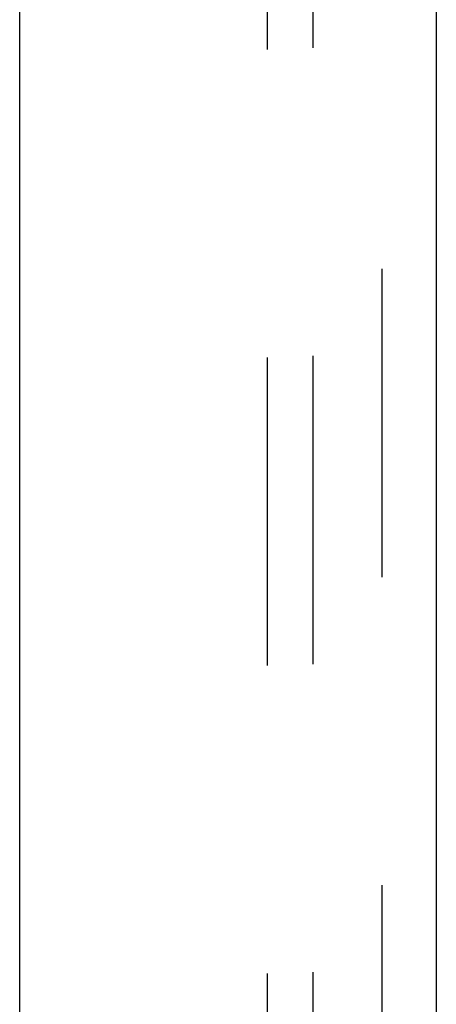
# Model space of a CAD drawing. Header units: inches. Extents: x 0 to 77.3, y 0 to 50.
# Tile 9 of 51: x 9.2 to 9.8, y 29 to 30.3. Entities that reach past the tile are written whole.
import ezdxf

# ---------------------------------------------------------------- set-up
doc = ezdxf.new("R2010")
doc.units = ezdxf.units.IN
doc.header["$LTSCALE"] = 4.25
doc.header["$MEASUREMENT"] = 0
doc.linetypes.add('HIDDEN', pattern=[0.2, 0.1, -0.1])
doc.layers.add('DEFAULT_2', color=8, linetype='HIDDEN')
doc.layers.add('FRONT_COVER', color=7, linetype='CONTINUOUS')

msp = doc.modelspace()

# ---------------------------------------------------------------- linework, layer by layer
at = {"layer": 'DEFAULT_2', "color": 8, "linetype": 'HIDDEN'}
for p, q in [((9.567031, 16.692572), (9.567031, 32.406572)), ((9.630031, 16.694572), (9.630031, 32.404572))]:
    msp.add_line(p, q, dxfattribs=at)
at = {"layer": 'FRONT_COVER', "color": 3, "linetype": 'Continuous'}
for p, q in [((9.225031, 16.504572), (9.225031, 32.594572)), ((9.800031, 32.539572), (9.800031, 16.559572))]:
    msp.add_line(p, q, dxfattribs=at)
at = {"layer": 'FRONT_COVER', "color": 8, "linetype": 'HIDDEN'}
msp.add_line((9.725031, 32.539572), (9.725031, 16.559572), dxfattribs=at)

doc.saveas('drawing.dxf')
